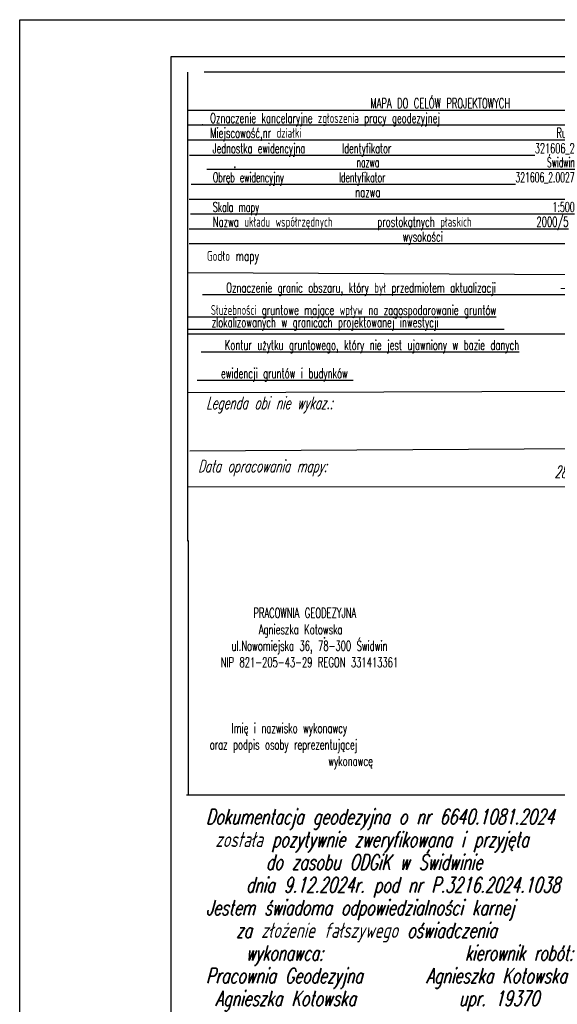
# Model space of a CAD drawing. Extents: x -134780 to 5540120, y 74663 to 5964901.
# Tile 5 of 71: x 5539445 to 5539489, y 5961334 to 5961415. Entities that reach past the tile are written whole.
import ezdxf
from ezdxf.enums import TextEntityAlignment as Align

# ---------------------------------------------------------------- set-up
doc = ezdxf.new("R2010")
doc.units = 0
doc.header["$MEASUREMENT"] = 0
doc.set_wipeout_variables(frame=1)
for name, color, linetype, lineweight in [('211_Nr_dzialki', 96, 'Continuous', 18), ('uwierzytelnienie', 1, 'Continuous', 18), ('zasuwa_lub_zawor_Nr_Pióra__7', 7, 'Continuous', 13)]:
    doc.layers.add(name, color=color, linetype=linetype, lineweight=lineweight)
doc.layers.add('_TABELA', color=7, linetype='Continuous')
doc.layers.add('KArta3', color=7, linetype='Continuous')
doc.styles.get("Standard").update_dxf_attribs({"font": 'txt', "bigfont": 'BIGFONT.SHX'})

msp = doc.modelspace()

# ---------------------------------------------------------------- linework, layer by layer
at = {"color": 7, "linetype": 'ByBlock'}
for p, q in [((5539458.603, 5961372.411), (5539458.603, 5961411.138)), ((5539459.937, 5961411.169), (5539512.263, 5961411.169)), ((5539458.582, 5961407.992), (5539512.317, 5961407.976)), ((5539458.645, 5961406.786), (5539512.256, 5961406.781)), ((5539458.603, 5961405.552), (5539512.198, 5961405.525)), ((5539458.745, 5961379.866), (5539512.368, 5961380.185)), ((5539512.145, 5961351.446), (5539458.481, 5961351.446))]:
    msp.add_line(p, q, dxfattribs=at)
at = {"linetype": 'Continuous'}
for p, q in [((5539458.603, 5961394.598), (5539512.241, 5961394.322)), ((5539458.531, 5961376.9), (5539512.15, 5961376.937))]:
    msp.add_line(p, q, dxfattribs=at)
at = {"linetype": 'ByBlock'}
for p, q in [((5539512.235, 5961389.517), (5539458.603, 5961389.49)), ((5539458.603, 5961384.679), (5539512.228, 5961384.845)), ((5539458.628, 5961372.472), (5539458.628, 5961351.446))]:
    msp.add_line(p, q, dxfattribs=at)
at = {"color": 0}
for p in [(5539459.813, 5961406.791), (5539462.457, 5961403.274), (5539469.864, 5961364.426)]:
    msp.add_point(p, dxfattribs=at)
at = {"color": 7}
msp.add_point((5539462.463, 5961403.124), dxfattribs=at)
at = {"layer": 'zasuwa_lub_zawor_Nr_Pióra__7'}
for q in [(5539444.713, 5961266.963), (5539654.713, 5961415.463)]:
    msp.add_line((5539444.713, 5961415.463), q, dxfattribs=at)

# ---------------------------------------------------------------- texts
at = {"color": 7, "linetype": 'ByBlock', "insert": (5539460.166, 5961396.365), "char_height": 0.815, "width": 14.43275, "attachment_point": 1}
msp.add_mtext('{\\W0.65;Godło mapy}', dxfattribs=at)
at = {"linetype": 'ByBlock', "insert": (5539460.4, 5961369.608), "char_height": 0.815, "width": 52.90467, "attachment_point": 1}
msp.add_mtext('\\P{\\W0.62000x;\\C7;    }\\P{\\W0.62000x;\\C7;        PRACOWNIA GEODEZYJNA                                                      Agnieszka Kotowska}\\P{\\W0.62000x;\\C7;         Agnieszka Kotowska                                                              Geodeta}\\P{\\W0.62000x;\\C7;    ul.Nowomiejska 36, 78-300 Świdwin                                                  upr. nr 19370}\\P{\\W0.62000x;\\C7;  NIP 821-205-43-29 REGON 331413361                                               tel. 691-963-222}\\P{\\W0.62000x;\\C7;                                                                                e-mail: akgeodeta@gmail.com}\\P\\P{\\W0.62000x;\\C7;         ^I^I^I^I^I^I^I        .}\\P{\\W0.62000x;\\C7;    Imię i nazwisko wykonawcy^I^I^I^I^I^I^I      Imię i nazwisko,nr uprawnień}\\P{\\W0.62000x;\\C7;oraz podpis osoby reprezentującej^I^I^I^I^I^I    oraz  podpis geodety uprawnionego}\\P{\\W7.13073x;\\C256; ^I^I}{\\W0.62000x;\\C7;wykonawcę^I^I^I^I^I^I^I^Iktóry opracował mapę}', dxfattribs=at)
at = {"layer": '211_Nr_dzialki', "color": 7, "oblique": 15, "width": 0.62}
for s, p in [('Legenda obi nie wykaz.: ', (5539460.11, 5961383.313)), ('Data opracowania mapy: ', (5539459.437, 5961378.106)), ('28.11.2024r.', (5539488.846, 5961377.622))]:
    msp.add_text(s, height=1, dxfattribs=at).set_placement(p)
at = {"layer": 'KArta3', "color": 7, "width": 0.62}
for s, p in [('%%U                           MAPA DO CELÓW PROJEKTOWYCH    ', (5539460.436, 5961408.157)), ('%%UOznaczenie kancelaryjne zgłoszenia pracy geodezyjnej                     GG.6640.1096.2024 Lp 4074', (5539460.436, 5961406.933)), ('%%UMiejscowość,nr działki                                          Rusinowo, dz. wg zakresu', (5539460.436, 5961405.71)), ('%%U    Jednostka ewidencyjna     Identyfikator                           %%U321606_2', (5539458.671, 5961404.438)), ('%%U                            nazwa                               Świdwin', (5539458.8, 5961403.28)), ('%%U    Obręb ewidencyjny         Identyfikator                          %%U321606_2.0027', (5539458.698, 5961402.039)), ('%%U                            nazwa                                 Rusinowo 0027', (5539458.698, 5961400.815)), ('%%U    Skala mapy                                                    1:500', (5539458.698, 5961399.591)), ('%%U    Nazwa układu współrzędnych       prostokątnych płaskich          2000/5', (5539458.698, 5961398.367)), ('%%U                                    wysokości                     PL-EVRF2007-NH  ', (5539458.698, 5961397.144)), ('%%U    Oznaczenie granic obszaru, który był przedmiotem aktualizacji       - - - - - - - - - - - - - - - - - -', (5539459.802, 5961392.926)), ('%%U    Służebności gruntowe mające wpływ na zagospodarowanie gruntów', (5539458.536, 5961391.086)), ('%%U    zlokalizowanych w granicach projektowanej inwestycji            ', (5539458.6, 5961390.071)), ('%%U    Kontur użytku gruntowego, który nie jest ujawniony w bazie danych', (5539459.686, 5961388.198)), ('%%U    ewidencji gruntów i budynków ', (5539459.368, 5961385.864))]:
    msp.add_text(s, height=0.815, dxfattribs=at).set_placement(p)
at = {"layer": 'uwierzytelnienie', "lineweight": 25, "oblique": 15, "width": 0.68}
for s, p in [('Dokumentacja geodezyjna o nr 6640.1081.2024', (5539460.096, 5961350.277)), (' została pozytywnie zweryfikowana i przyjęta ', (5539460.096, 5961348.402)), ('      do zasobu ODGiK w Świdwinie', (5539460.096, 5961346.527)), ('    dnia 9.12.2024r. pod nr P.3216.2024.1038', (5539460.096, 5961344.652)), ('Jestem świadoma odpowiedzialności karnej', (5539460.096, 5961342.777)), ('   za złożenie fałszywego oświadczenia', (5539460.096, 5961340.902)), ('    wykonawca:              kierownik robót:', (5539460.096, 5961339.027)), ('Pracownia Geodezyjna     Agnieszka Kotowska', (5539460.096, 5961337.152)), (' Agnieszka Kotowska         upr. 19370', (5539460.096, 5961335.277))]:
    msp.add_text(s, height=1.25, dxfattribs=at).set_placement(p, align=Align.TOP_LEFT)

# ---------------------------------------------------------------- next in the draw order: wipeouts: each hides what was drawn before it
msp.add_wipeout([(5539444.713, 5961266.963), (5539444.713, 5961415.463), (5539654.713, 5961415.463), (5539651.713, 5961412.413), (5539457.213, 5961412.413), (5539457.213, 5961270.013), (5539651.713, 5961270.013), (5539654.713, 5961266.963)]).dxf.layer = 'zasuwa_lub_zawor_Nr_Pióra__7'

# ---------------------------------------------------------------- next in the draw order: linework, layer by layer
at = {"layer": '_TABELA', "color": 7}
for points in [[(5539444.713, 5961415.463), (5539654.713, 5961415.463), (5539654.713, 5961266.963), (5539444.713, 5961266.963)], [(5539457.213, 5961412.413), (5539651.713, 5961412.413), (5539651.713, 5961270.013), (5539457.213, 5961270.013)]]:
    msp.add_lwpolyline(points, close=True, dxfattribs=at)

doc.saveas('drawing.dxf')
